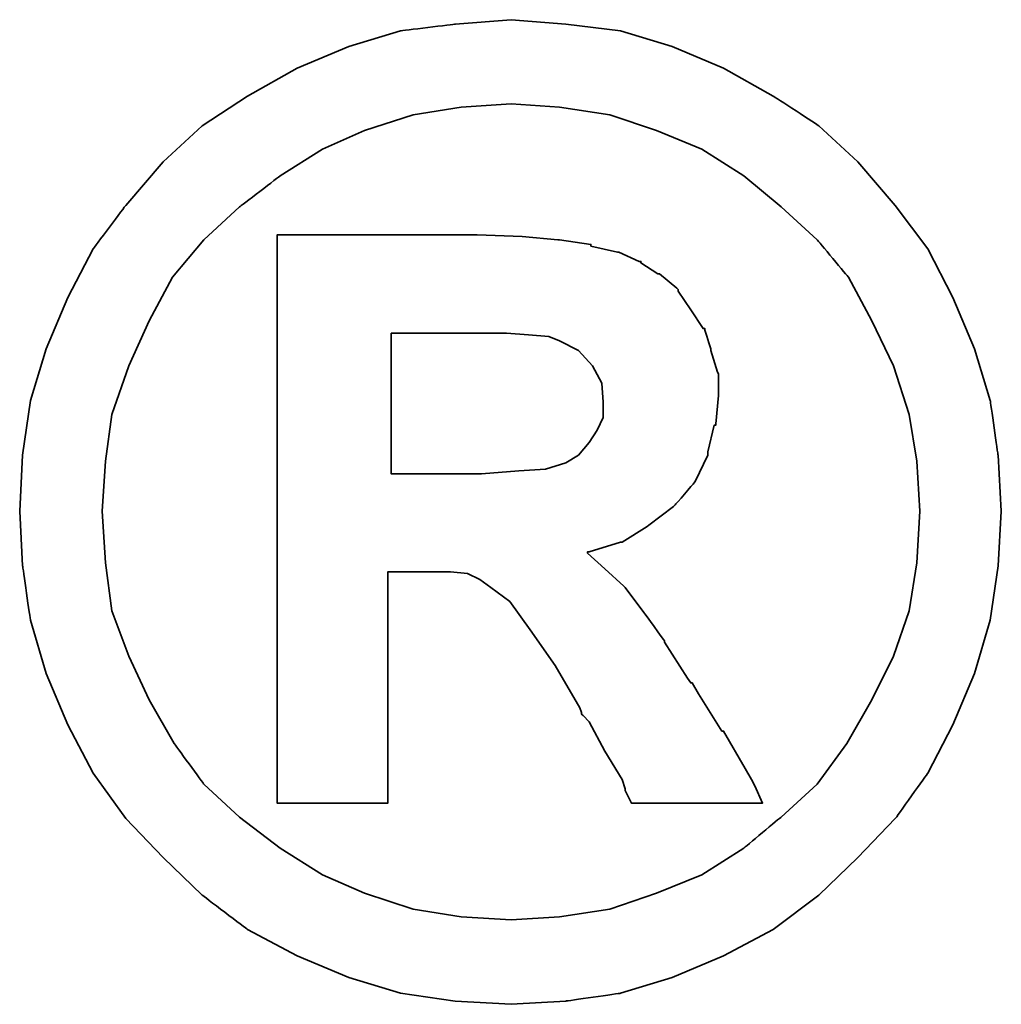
# Model space of a CAD drawing. Header units: millimetres. Extents: x 776 to 1080, y 434 to 522.
# Tile 52 of 56: x 1007.568 to 1008.216, y 464.133 to 464.783. Entities that reach past the tile are written whole.
import ezdxf

# ---------------------------------------------------------------- set-up
doc = ezdxf.new("R2010")
doc.units = ezdxf.units.MM
doc.header["$LTSCALE"] = 0.15
doc.layers.add('DIM', color=4, linetype='CONTINUOUS')
doc.layers.add('layer 1', color=7, linetype='CONTINUOUS')

# ---------------------------------------------------------------- blocks, each defined once
blk = doc.blocks.new('TBI MOTION logo(完整正式版)')
at = {"layer": 'layer 1', "color": 22, "lineweight": 35}
for points, knots in [([(81.20634, 4.98624), (81.20634, 4.98624), (81.18649, 5.32862), (81.18649, 5.32862), (81.18649, 5.32862), (81.18649, 5.32862), (81.13886, 5.66206), (81.13886, 5.66206), (81.13886, 5.66206), (81.13886, 5.66206), (81.04359, 5.97764), (81.04359, 5.97764), (81.04359, 5.97764), (81.04359, 5.97764), (80.91061, 6.29124), (80.91061, 6.29124), (80.91061, 6.29124), (80.91061, 6.29124), (80.75778, 6.58697), (80.75778, 6.58697), (80.75778, 6.58697), (80.75778, 6.58697), (80.5593, 6.85294), (80.5593, 6.85294), (80.5593, 6.85294), (80.5593, 6.85294), (80.33105, 7.1189), (80.33105, 7.1189), (80.33105, 7.1189), (80.33105, 7.1189), (80.09287, 7.33921), (80.09287, 7.33921), (80.09287, 7.33921), (80.09287, 7.33921), (79.815, 7.51982), (79.815, 7.51982), (79.815, 7.51982), (79.815, 7.51982), (79.51133, 7.69051), (79.51133, 7.69051), (79.51133, 7.69051), (79.51133, 7.69051), (79.19773, 7.8235), (79.19773, 7.8235), (79.19773, 7.8235), (79.19773, 7.8235), (78.88215, 7.91877), (78.88215, 7.91877), (78.88215, 7.91877), (78.88215, 7.91877), (78.54871, 7.95846), (78.54871, 7.95846), (78.54871, 7.95846), (78.54871, 7.95846), (78.21526, 7.98625), (78.21526, 7.98625), (78.21526, 7.98625), (78.21526, 7.98625), (77.87388, 7.95846), (77.87388, 7.95846), (77.87388, 7.95846), (77.87388, 7.95846), (77.54044, 7.91877), (77.54044, 7.91877), (77.54044, 7.91877), (77.54044, 7.91877), (77.22485, 7.8235), (77.22485, 7.8235), (77.22485, 7.8235), (77.22485, 7.8235), (76.91027, 7.69051), (76.91027, 7.69051), (76.91027, 7.69051), (76.91027, 7.69051), (76.6056, 7.51982), (76.6056, 7.51982), (76.6056, 7.51982), (76.6056, 7.51982), (76.32972, 7.33921), (76.32972, 7.33921), (76.32972, 7.33921), (76.32972, 7.33921), (76.09154, 7.1189), (76.09154, 7.1189), (76.09154, 7.1189), (76.09154, 7.1189), (75.86329, 6.85294), (75.86329, 6.85294), (75.86329, 6.85294), (75.86329, 6.85294), (75.66382, 6.58697), (75.66382, 6.58697), (75.66382, 6.58697), (75.66382, 6.58697), (75.51099, 6.29124), (75.51099, 6.29124), (75.51099, 6.29124), (75.51099, 6.29124), (75.37702, 5.97764), (75.37702, 5.97764), (75.37702, 5.97764), (75.37702, 5.97764), (75.28175, 5.66206), (75.28175, 5.66206), (75.28175, 5.66206), (75.28175, 5.66206), (75.23411, 5.32862), (75.23411, 5.32862), (75.23411, 5.32862), (75.23411, 5.32862), (75.21625, 4.98624), (75.21625, 4.98624), (75.21625, 4.98624), (75.21625, 4.98624), (75.23411, 4.6528), (75.23411, 4.6528), (75.23411, 4.6528), (75.23411, 4.6528), (75.28175, 4.32035), (75.28175, 4.32035), (75.28175, 4.32035), (75.28175, 4.32035), (75.37702, 3.99583), (75.37702, 3.99583), (75.37702, 3.99583), (75.37702, 3.99583), (75.51099, 3.68224), (75.51099, 3.68224), (75.51099, 3.68224), (75.51099, 3.68224), (75.66382, 3.38749), (75.66382, 3.38749), (75.66382, 3.38749), (75.66382, 3.38749), (75.86329, 3.10963), (75.86329, 3.10963), (75.86329, 3.10963), (75.86329, 3.10963), (76.09154, 2.87145), (76.09154, 2.87145), (76.09154, 2.87145), (76.09154, 2.87145), (76.32972, 2.6432), (76.32972, 2.6432), (76.32972, 2.6432), (76.32972, 2.6432), (76.6056, 2.43381), (76.6056, 2.43381), (76.6056, 2.43381), (76.6056, 2.43381), (76.91027, 2.27205), (76.91027, 2.27205), (76.91027, 2.27205), (76.91027, 2.27205), (77.22485, 2.13906), (77.22485, 2.13906), (77.22485, 2.13906), (77.22485, 2.13906), (77.54044, 2.0438), (77.54044, 2.0438), (77.54044, 2.0438), (77.54044, 2.0438), (77.87388, 1.99616), (77.87388, 1.99616), (77.87388, 1.99616), (77.87388, 1.99616), (78.21526, 1.97631), (78.21526, 1.97631), (78.21526, 1.97631), (78.21526, 1.97631), (78.54871, 1.99616), (78.54871, 1.99616), (78.54871, 1.99616), (78.54871, 1.99616), (78.88215, 2.0438), (78.88215, 2.0438), (78.88215, 2.0438), (78.88215, 2.0438), (79.19773, 2.13906), (79.19773, 2.13906), (79.19773, 2.13906), (79.19773, 2.13906), (79.51133, 2.27205), (79.51133, 2.27205), (79.51133, 2.27205), (79.51133, 2.27205), (79.815, 2.43381), (79.815, 2.43381), (79.815, 2.43381), (79.815, 2.43381), (80.09287, 2.6432), (80.09287, 2.6432), (80.09287, 2.6432), (80.09287, 2.6432), (80.33105, 2.87145), (80.33105, 2.87145), (80.33105, 2.87145), (80.33105, 2.87145), (80.5593, 3.10963), (80.5593, 3.10963), (80.5593, 3.10963), (80.5593, 3.10963), (80.75778, 3.38749), (80.75778, 3.38749), (80.75778, 3.38749), (80.75778, 3.38749), (80.91061, 3.68224), (80.91061, 3.68224), (80.91061, 3.68224), (80.91061, 3.68224), (81.04359, 3.99583), (81.04359, 3.99583), (81.04359, 3.99583), (81.04359, 3.99583), (81.13886, 4.32035), (81.13886, 4.32035), (81.13886, 4.32035), (81.13886, 4.32035), (81.18649, 4.6528), (81.18649, 4.6528), (81.18649, 4.6528), (81.18649, 4.6528), (81.20634, 4.98624), (81.20634, 4.98624)], [0, 0, 0, 0, 0.0178571, 0.0178571, 0.0178571, 0.0178572, 0.0357143, 0.0357143, 0.0357143, 0.0357143, 0.0535714, 0.0535714, 0.0535714, 0.0535714, 0.0714286, 0.0714286, 0.0714286, 0.0714286, 0.0892857, 0.0892857, 0.0892857, 0.0892857, 0.1071429, 0.1071429, 0.1071429, 0.1071429, 0.125, 0.125, 0.125, 0.125, 0.1428571, 0.1428571, 0.1428571, 0.1428572, 0.1607143, 0.1607143, 0.1607143, 0.1607143, 0.1785714, 0.1785714, 0.1785714, 0.1785714, 0.1964286, 0.1964286, 0.1964286, 0.1964286, 0.2142857, 0.2142857, 0.2142857, 0.2142857, 0.2321429, 0.2321429, 0.2321429, 0.2321429, 0.25, 0.25, 0.25, 0.25, 0.2678571, 0.2678571, 0.2678571, 0.2678572, 0.2857143, 0.2857143, 0.2857143, 0.2857143, 0.3035714, 0.3035714, 0.3035714, 0.3035714, 0.3214286, 0.3214286, 0.3214286, 0.3214286, 0.3392857, 0.3392857, 0.3392857, 0.3392857, 0.3571429, 0.3571429, 0.3571429, 0.3571429, 0.375, 0.375, 0.375, 0.375, 0.3928571, 0.3928571, 0.3928571, 0.3928572, 0.4107143, 0.4107143, 0.4107143, 0.4107143, 0.4285714, 0.4285714, 0.4285714, 0.4285714, 0.4464286, 0.4464286, 0.4464286, 0.4464286, 0.4642857, 0.4642857, 0.4642857, 0.4642857, 0.4821429, 0.4821429, 0.4821429, 0.4821429, 0.5, 0.5, 0.5, 0.5, 0.5178571, 0.5178571, 0.5178571, 0.5178572, 0.5357143, 0.5357143, 0.5357143, 0.5357143, 0.5535714, 0.5535714, 0.5535714, 0.5535714, 0.5714286, 0.5714286, 0.5714286, 0.5714286, 0.5892857, 0.5892857, 0.5892857, 0.5892857, 0.6071429, 0.6071429, 0.6071429, 0.6071429, 0.625, 0.625, 0.625, 0.625, 0.6428571, 0.6428571, 0.6428571, 0.6428572, 0.6607143, 0.6607143, 0.6607143, 0.6607143, 0.6785714, 0.6785714, 0.6785714, 0.6785714, 0.6964286, 0.6964286, 0.6964286, 0.6964286, 0.7142857, 0.7142857, 0.7142857, 0.7142857, 0.7321429, 0.7321429, 0.7321429, 0.7321429, 0.75, 0.75, 0.75, 0.75, 0.7678571, 0.7678571, 0.7678571, 0.7678572, 0.7857143, 0.7857143, 0.7857143, 0.7857143, 0.8035714, 0.8035714, 0.8035714, 0.8035714, 0.8214286, 0.8214286, 0.8214286, 0.8214286, 0.8392857, 0.8392857, 0.8392857, 0.8392857, 0.8571429, 0.8571429, 0.8571429, 0.8571429, 0.875, 0.875, 0.875, 0.875, 0.8928571, 0.8928571, 0.8928571, 0.8928572, 0.9107143, 0.9107143, 0.9107143, 0.9107143, 0.9285714, 0.9285714, 0.9285714, 0.9285714, 0.9464286, 0.9464286, 0.9464286, 0.9464286, 0.9642857, 0.9642857, 0.9642857, 0.9642857, 0.9821429, 0.9821429, 0.9821429, 0.9821429, 1, 1, 1, 1]), ([(80.71014, 4.98624), (80.71014, 4.98624), (80.69129, 5.29091), (80.69129, 5.29091), (80.69129, 5.29091), (80.69129, 5.29091), (80.64464, 5.57672), (80.64464, 5.57672), (80.64464, 5.57672), (80.64464, 5.57672), (80.54937, 5.87245), (80.54937, 5.87245), (80.54937, 5.87245), (80.54937, 5.87245), (80.41639, 6.14833), (80.41639, 6.14833), (80.41639, 6.14833), (80.41639, 6.14833), (80.27349, 6.41429), (80.27349, 6.41429), (80.27349, 6.41429), (80.27349, 6.41429), (80.08295, 6.64255), (80.08295, 6.64255), (80.08295, 6.64255), (80.08295, 6.64255), (79.86264, 6.84301), (79.86264, 6.84301), (79.86264, 6.84301), (79.86264, 6.84301), (79.63439, 7.03355), (79.63439, 7.03355), (79.63439, 7.03355), (79.63439, 7.03355), (79.37835, 7.1963), (79.37835, 7.1963), (79.37835, 7.1963), (79.37835, 7.1963), (79.10246, 7.30944), (79.10246, 7.30944), (79.10246, 7.30944), (79.10246, 7.30944), (78.81665, 7.40471), (78.81665, 7.40471), (78.81665, 7.40471), (78.81665, 7.40471), (78.511, 7.45234), (78.511, 7.45234), (78.511, 7.45234), (78.511, 7.45234), (78.21526, 7.47219), (78.21526, 7.47219), (78.21526, 7.47219), (78.21526, 7.47219), (77.9106, 7.45234), (77.9106, 7.45234), (77.9106, 7.45234), (77.9106, 7.45234), (77.61685, 7.40471), (77.61685, 7.40471), (77.61685, 7.40471), (77.61685, 7.40471), (77.32012, 7.30944), (77.32012, 7.30944), (77.32012, 7.30944), (77.32012, 7.30944), (77.06309, 7.1963), (77.06309, 7.1963), (77.06309, 7.1963), (77.06309, 7.1963), (76.80606, 7.03355), (76.80606, 7.03355), (76.80606, 7.03355), (76.80606, 7.03355), (76.55797, 6.84301), (76.55797, 6.84301), (76.55797, 6.84301), (76.55797, 6.84301), (76.34063, 6.64255), (76.34063, 6.64255), (76.34063, 6.64255), (76.34063, 6.64255), (76.1491, 6.41429), (76.1491, 6.41429), (76.1491, 6.41429), (76.1491, 6.41429), (76.0062, 6.14833), (76.0062, 6.14833), (76.0062, 6.14833), (76.0062, 6.14833), (75.88314, 5.87245), (75.88314, 5.87245), (75.88314, 5.87245), (75.88314, 5.87245), (75.77794, 5.57672), (75.77794, 5.57672), (75.77794, 5.57672), (75.77794, 5.57672), (75.73924, 5.29091), (75.73924, 5.29091), (75.73924, 5.29091), (75.73924, 5.29091), (75.72039, 4.98624), (75.72039, 4.98624), (75.72039, 4.98624), (75.72039, 4.98624), (75.73924, 4.67165), (75.73924, 4.67165), (75.73924, 4.67165), (75.73924, 4.67165), (75.77794, 4.37791), (75.77794, 4.37791), (75.77794, 4.37791), (75.77794, 4.37791), (75.88314, 4.10102), (75.88314, 4.10102), (75.88314, 4.10102), (75.88314, 4.10102), (76.0062, 3.83407), (76.0062, 3.83407), (76.0062, 3.83407), (76.0062, 3.83407), (76.15902, 3.56811), (76.15902, 3.56811), (76.15902, 3.56811), (76.15902, 3.56811), (76.34063, 3.32001), (76.34063, 3.32001), (76.34063, 3.32001), (76.34063, 3.32001), (76.55797, 3.11955), (76.55797, 3.11955), (76.55797, 3.11955), (76.55797, 3.11955), (76.80606, 2.92901), (76.80606, 2.92901), (76.80606, 2.92901), (76.80606, 2.92901), (77.06309, 2.76725), (77.06309, 2.76725), (77.06309, 2.76725), (77.06309, 2.76725), (77.32012, 2.65412), (77.32012, 2.65412), (77.32012, 2.65412), (77.32012, 2.65412), (77.61685, 2.55786), (77.61685, 2.55786), (77.61685, 2.55786), (77.61685, 2.55786), (77.9106, 2.51022), (77.9106, 2.51022), (77.9106, 2.51022), (77.9106, 2.51022), (78.21526, 2.49137), (78.21526, 2.49137), (78.21526, 2.49137), (78.21526, 2.49137), (78.511, 2.51022), (78.511, 2.51022), (78.511, 2.51022), (78.511, 2.51022), (78.81665, 2.55786), (78.81665, 2.55786), (78.81665, 2.55786), (78.81665, 2.55786), (79.10246, 2.65412), (79.10246, 2.65412), (79.10246, 2.65412), (79.10246, 2.65412), (79.37835, 2.76725), (79.37835, 2.76725), (79.37835, 2.76725), (79.37835, 2.76725), (79.63439, 2.92901), (79.63439, 2.92901), (79.63439, 2.92901), (79.63439, 2.92901), (79.86264, 3.11955), (79.86264, 3.11955), (79.86264, 3.11955), (79.86264, 3.11955), (80.08295, 3.32001), (80.08295, 3.32001), (80.08295, 3.32001), (80.08295, 3.32001), (80.26356, 3.56811), (80.26356, 3.56811), (80.26356, 3.56811), (80.26356, 3.56811), (80.41639, 3.83407), (80.41639, 3.83407), (80.41639, 3.83407), (80.41639, 3.83407), (80.54937, 4.10102), (80.54937, 4.10102), (80.54937, 4.10102), (80.54937, 4.10102), (80.64464, 4.37791), (80.64464, 4.37791), (80.64464, 4.37791), (80.64464, 4.37791), (80.69129, 4.67165), (80.69129, 4.67165), (80.69129, 4.67165), (80.69129, 4.67165), (80.71014, 4.98624), (80.71014, 4.98624)], [0, 0, 0, 0, 0.0192308, 0.0192308, 0.0192308, 0.0192308, 0.0384615, 0.0384615, 0.0384615, 0.0384615, 0.0576923, 0.0576923, 0.0576923, 0.0576923, 0.0769231, 0.0769231, 0.0769231, 0.0769231, 0.0961538, 0.0961538, 0.0961538, 0.0961539, 0.1153846, 0.1153846, 0.1153846, 0.1153846, 0.1346154, 0.1346154, 0.1346154, 0.1346154, 0.1538462, 0.1538462, 0.1538462, 0.1538462, 0.1730769, 0.1730769, 0.1730769, 0.1730769, 0.1923077, 0.1923077, 0.1923077, 0.1923077, 0.2115385, 0.2115385, 0.2115385, 0.2115385, 0.2307692, 0.2307692, 0.2307692, 0.2307692, 0.25, 0.25, 0.25, 0.25, 0.2692308, 0.2692308, 0.2692308, 0.2692308, 0.2884615, 0.2884615, 0.2884615, 0.2884615, 0.3076923, 0.3076923, 0.3076923, 0.3076923, 0.3269231, 0.3269231, 0.3269231, 0.3269231, 0.3461538, 0.3461538, 0.3461538, 0.3461539, 0.3653846, 0.3653846, 0.3653846, 0.3653846, 0.3846154, 0.3846154, 0.3846154, 0.3846154, 0.4038462, 0.4038462, 0.4038462, 0.4038462, 0.4230769, 0.4230769, 0.4230769, 0.4230769, 0.4423077, 0.4423077, 0.4423077, 0.4423077, 0.4615385, 0.4615385, 0.4615385, 0.4615385, 0.4807692, 0.4807692, 0.4807692, 0.4807692, 0.5, 0.5, 0.5, 0.5, 0.5192308, 0.5192308, 0.5192308, 0.5192308, 0.5384615, 0.5384615, 0.5384615, 0.5384615, 0.5576923, 0.5576923, 0.5576923, 0.5576923, 0.5769231, 0.5769231, 0.5769231, 0.5769231, 0.5961538, 0.5961538, 0.5961538, 0.5961539, 0.6153846, 0.6153846, 0.6153846, 0.6153846, 0.6346154, 0.6346154, 0.6346154, 0.6346154, 0.6538462, 0.6538462, 0.6538462, 0.6538462, 0.6730769, 0.6730769, 0.6730769, 0.6730769, 0.6923077, 0.6923077, 0.6923077, 0.6923077, 0.7115385, 0.7115385, 0.7115385, 0.7115385, 0.7307692, 0.7307692, 0.7307692, 0.7307692, 0.75, 0.75, 0.75, 0.75, 0.7692308, 0.7692308, 0.7692308, 0.7692308, 0.7884615, 0.7884615, 0.7884615, 0.7884615, 0.8076923, 0.8076923, 0.8076923, 0.8076923, 0.8269231, 0.8269231, 0.8269231, 0.8269231, 0.8461538, 0.8461538, 0.8461538, 0.8461539, 0.8653846, 0.8653846, 0.8653846, 0.8653846, 0.8846154, 0.8846154, 0.8846154, 0.8846154, 0.9038462, 0.9038462, 0.9038462, 0.9038462, 0.9230769, 0.9230769, 0.9230769, 0.9230769, 0.9423077, 0.9423077, 0.9423077, 0.9423077, 0.9615385, 0.9615385, 0.9615385, 0.9615385, 0.9807692, 0.9807692, 0.9807692, 0.9807692, 1, 1, 1, 1]), ([(76.78721, 3.2823), (76.78721, 3.2823), (76.78721, 3.32001), (76.78721, 3.32001), (76.78721, 3.32001), (76.78721, 3.32001), (76.78721, 3.42422), (76.78721, 3.42422), (76.78721, 3.42422), (76.78721, 3.42422), (76.78721, 3.59689), (76.78721, 3.59689), (76.78721, 3.59689), (76.78721, 3.59689), (76.78721, 3.80529), (76.78721, 3.80529), (76.78721, 3.80529), (76.78721, 3.80529), (76.78721, 4.0524), (76.78721, 4.0524), (76.78721, 4.0524), (76.78721, 4.0524), (76.78721, 4.32035), (76.78721, 4.32035), (76.78721, 4.32035), (76.78721, 4.32035), (76.78721, 4.92868), (76.78721, 4.92868), (76.78721, 4.92868), (76.78721, 4.92868), (76.78721, 5.53801), (76.78721, 5.53801), (76.78721, 5.53801), (76.78721, 5.53801), (76.78721, 5.82482), (76.78721, 5.82482), (76.78721, 5.82482), (76.78721, 5.82482), (76.78721, 6.07291), (76.78721, 6.07291), (76.78721, 6.07291), (76.78721, 6.07291), (76.78721, 6.30017), (76.78721, 6.30017), (76.78721, 6.30017), (76.78721, 6.30017), (76.78721, 6.45399), (76.78721, 6.45399), (76.78721, 6.45399), (76.78721, 6.45399), (76.78721, 6.5572), (76.78721, 6.5572), (76.78721, 6.5572), (76.78721, 6.5572), (76.78721, 6.59689), (76.78721, 6.59689), (76.78721, 6.59689), (76.78721, 6.59689), (76.78721, 6.67232), (76.78721, 6.67232), (76.78721, 6.67232), (76.78721, 6.67232), (76.8537, 6.67232), (76.8537, 6.67232), (76.8537, 6.67232), (76.8537, 6.67232), (76.87355, 6.67232), (76.87355, 6.67232), (76.87355, 6.67232), (76.87355, 6.67232), (76.91027, 6.67232), (76.91027, 6.67232), (76.91027, 6.67232), (76.91027, 6.67232), (77.04424, 6.67232), (77.04424, 6.67232), (77.04424, 6.67232), (77.04424, 6.67232), (77.22485, 6.67232), (77.22485, 6.67232), (77.22485, 6.67232), (77.22485, 6.67232), (77.43524, 6.67232), (77.43524, 6.67232), (77.43524, 6.67232), (77.43524, 6.67232), (77.65357, 6.67232), (77.65357, 6.67232), (77.65357, 6.67232), (77.65357, 6.67232), (77.82625, 6.67232), (77.82625, 6.67232), (77.82625, 6.67232), (77.82625, 6.67232), (77.94037, 6.67232), (77.94037, 6.67232), (77.94037, 6.67232), (77.94037, 6.67232), (77.97709, 6.67232), (77.97709, 6.67232), (77.97709, 6.67232), (77.97709, 6.67232), (77.99694, 6.67232), (77.99694, 6.67232), (77.99694, 6.67232), (77.99694, 6.67232), (78.00686, 6.67232), (78.00686, 6.67232), (78.00686, 6.67232), (78.00686, 6.67232), (78.28275, 6.6624), (78.28275, 6.6624), (78.28275, 6.6624), (78.28275, 6.6624), (78.50107, 6.64255), (78.50107, 6.64255), (78.50107, 6.64255), (78.50107, 6.64255), (78.511, 6.64255), (78.511, 6.64255), (78.511, 6.64255), (78.511, 6.64255), (78.70154, 6.61476), (78.70154, 6.61476), (78.70154, 6.61476), (78.70154, 6.61476), (78.70154, 6.60483), (78.70154, 6.60483), (78.70154, 6.60483), (78.70154, 6.60483), (78.86429, 6.56713), (78.86429, 6.56713), (78.86429, 6.56713), (78.86429, 6.56713), (78.87223, 6.56713), (78.87223, 6.56713), (78.87223, 6.56713), (78.87223, 6.56713), (78.99727, 6.51056), (78.99727, 6.51056), (78.99727, 6.51056), (78.99727, 6.51056), (79.00719, 6.51056), (79.00719, 6.51056), (79.00719, 6.51056), (79.00719, 6.51056), (79.00719, 6.50162), (79.00719, 6.50162), (79.00719, 6.50162), (79.00719, 6.50162), (79.1104, 6.43415), (79.1104, 6.43415), (79.1104, 6.43415), (79.1104, 6.43415), (79.12132, 6.43415), (79.12132, 6.43415), (79.12132, 6.43415), (79.12132, 6.43415), (79.22552, 6.34781), (79.22552, 6.34781), (79.22552, 6.34781), (79.22552, 6.34781), (79.23544, 6.33888), (79.23544, 6.33888), (79.23544, 6.33888), (79.23544, 6.33888), (79.23544, 6.32895), (79.23544, 6.32895), (79.23544, 6.32895), (79.23544, 6.32895), (79.31087, 6.21483), (79.31087, 6.21483), (79.31087, 6.21483), (79.31087, 6.21483), (79.38629, 6.1007), (79.38629, 6.1007), (79.38629, 6.1007), (79.38629, 6.1007), (79.3972, 6.1007), (79.3972, 6.1007), (79.3972, 6.1007), (79.3972, 6.1007), (79.3972, 6.09078), (79.3972, 6.09078), (79.3972, 6.09078), (79.3972, 6.09078), (79.43392, 5.97764), (79.43392, 5.97764), (79.43392, 5.97764), (79.43392, 5.97764), (79.43392, 5.96772), (79.43392, 5.96772), (79.43392, 5.96772), (79.43392, 5.96772), (79.47362, 5.83474), (79.47362, 5.83474), (79.47362, 5.83474), (79.47362, 5.83474), (79.48156, 5.82482), (79.48156, 5.82482), (79.48156, 5.82482), (79.48156, 5.82482), (79.48156, 5.69977), (79.48156, 5.69977), (79.48156, 5.69977), (79.48156, 5.69977), (79.48156, 5.69183), (79.48156, 5.69183), (79.48156, 5.69183), (79.48156, 5.69183), (79.4637, 5.51915), (79.4637, 5.51915), (79.4637, 5.51915), (79.4637, 5.51915), (79.4637, 5.51122), (79.4637, 5.51122), (79.4637, 5.51122), (79.4637, 5.51122), (79.45377, 5.51122), (79.45377, 5.51122), (79.45377, 5.51122), (79.45377, 5.51122), (79.41507, 5.34847), (79.41507, 5.34847), (79.41507, 5.34847), (79.41507, 5.34847), (79.41507, 5.33854), (79.41507, 5.33854), (79.41507, 5.33854), (79.41507, 5.33854), (79.41507, 5.32862), (79.41507, 5.32862), (79.41507, 5.32862), (79.41507, 5.32862), (79.33865, 5.16785), (79.33865, 5.16785), (79.33865, 5.16785), (79.33865, 5.16785), (79.33071, 5.15693), (79.33071, 5.15693), (79.33071, 5.15693), (79.33071, 5.15693), (79.2156, 5.02495), (79.2156, 5.02495), (79.2156, 5.02495), (79.2156, 5.02495), (79.20567, 5.01502), (79.20567, 5.01502), (79.20567, 5.01502), (79.20567, 5.01502), (79.05483, 4.89991), (79.05483, 4.89991), (79.05483, 4.89991), (79.05483, 4.89991), (79.04491, 4.89197), (79.04491, 4.89197), (79.04491, 4.89197), (79.04491, 4.89197), (78.89208, 4.7967), (78.89208, 4.7967), (78.89208, 4.7967), (78.89208, 4.7967), (78.88215, 4.7967), (78.88215, 4.7967), (78.88215, 4.7967), (78.88215, 4.7967), (78.69161, 4.73913), (78.69161, 4.73913), (78.69161, 4.73913), (78.69161, 4.73913), (78.68169, 4.73913), (78.68169, 4.73913), (78.68169, 4.73913), (78.68169, 4.73913), (78.68169, 4.72921), (78.68169, 4.72921), (78.68169, 4.72921), (78.68169, 4.72921), (78.78688, 4.63394), (78.78688, 4.63394), (78.78688, 4.63394), (78.78688, 4.63394), (78.902, 4.52875), (78.902, 4.52875), (78.902, 4.52875), (78.902, 4.52875), (78.91093, 4.52081), (78.91093, 4.52081), (78.91093, 4.52081), (78.91093, 4.52081), (79.02506, 4.36798), (79.02506, 4.36798), (79.02506, 4.36798), (79.02506, 4.36798), (79.1501, 4.1953), (79.1501, 4.1953), (79.1501, 4.1953), (79.1501, 4.1953), (79.1501, 4.18736), (79.1501, 4.18736), (79.1501, 4.18736), (79.1501, 4.18736), (79.29201, 3.96705), (79.29201, 3.96705), (79.29201, 3.96705), (79.29201, 3.96705), (79.31087, 3.93828), (79.31087, 3.93828), (79.31087, 3.93828), (79.31087, 3.93828), (79.32079, 3.93828), (79.32079, 3.93828), (79.32079, 3.93828), (79.32079, 3.93828), (79.3585, 3.87178), (79.3585, 3.87178), (79.3585, 3.87178), (79.3585, 3.87178), (79.50141, 3.64353), (79.50141, 3.64353), (79.50141, 3.64353), (79.50141, 3.64353), (79.51133, 3.64353), (79.51133, 3.64353), (79.51133, 3.64353), (79.51133, 3.64353), (79.64431, 3.41528), (79.64431, 3.41528), (79.64431, 3.41528), (79.64431, 3.41528), (79.68202, 3.3478), (79.68202, 3.3478), (79.68202, 3.3478), (79.68202, 3.3478), (79.70187, 3.31009), (79.70187, 3.31009), (79.70187, 3.31009), (79.70187, 3.31009), (79.7495, 3.2049), (79.7495, 3.2049), (79.7495, 3.2049), (79.7495, 3.2049), (79.64431, 3.2049), (79.64431, 3.2049), (79.64431, 3.2049), (79.64431, 3.2049), (79.62546, 3.2049), (79.62546, 3.2049), (79.62546, 3.2049), (79.62546, 3.2049), (79.53912, 3.2049), (79.53912, 3.2049), (79.53912, 3.2049), (79.53912, 3.2049), (79.31087, 3.2049), (79.31087, 3.2049), (79.31087, 3.2049), (79.31087, 3.2049), (79.08262, 3.2049), (79.08262, 3.2049), (79.08262, 3.2049), (79.08262, 3.2049), (79.00719, 3.2049), (79.00719, 3.2049), (79.00719, 3.2049), (79.00719, 3.2049), (78.98735, 3.2049), (78.98735, 3.2049), (78.98735, 3.2049), (78.98735, 3.2049), (78.94964, 3.2049), (78.94964, 3.2049), (78.94964, 3.2049), (78.94964, 3.2049), (78.92979, 3.24459), (78.92979, 3.24459), (78.92979, 3.24459), (78.92979, 3.24459), (78.91093, 3.2823), (78.91093, 3.2823), (78.91093, 3.2823), (78.91093, 3.2823), (78.91093, 3.29223), (78.91093, 3.29223), (78.91093, 3.29223), (78.91093, 3.29223), (78.89208, 3.3478), (78.89208, 3.3478), (78.89208, 3.3478), (78.89208, 3.3478), (78.78688, 3.52048), (78.78688, 3.52048), (78.78688, 3.52048), (78.78688, 3.52048), (78.69161, 3.7001), (78.69161, 3.7001), (78.69161, 3.7001), (78.69161, 3.7001), (78.6539, 3.7388), (78.6539, 3.7388), (78.6539, 3.7388), (78.6539, 3.7388), (78.64398, 3.74873), (78.64398, 3.74873), (78.64398, 3.74873), (78.64398, 3.74873), (78.64398, 3.75766), (78.64398, 3.75766), (78.64398, 3.75766), (78.64398, 3.75766), (78.63405, 3.78644), (78.63405, 3.78644), (78.63405, 3.78644), (78.63405, 3.78644), (78.48321, 4.04347), (78.48321, 4.04347), (78.48321, 4.04347), (78.48321, 4.04347), (78.33038, 4.2618), (78.33038, 4.2618), (78.33038, 4.2618), (78.33038, 4.2618), (78.20732, 4.43447), (78.20732, 4.43447), (78.20732, 4.43447), (78.20732, 4.43447), (78.09221, 4.52081), (78.09221, 4.52081), (78.09221, 4.52081), (78.09221, 4.52081), (78.02472, 4.56845), (78.02472, 4.56845), (78.02472, 4.56845), (78.02472, 4.56845), (77.9493, 4.60616), (77.9493, 4.60616), (77.9493, 4.60616), (77.9493, 4.60616), (77.8451, 4.61608), (77.8451, 4.61608), (77.8451, 4.61608), (77.8451, 4.61608), (77.71113, 4.61608), (77.71113, 4.61608), (77.71113, 4.61608), (77.71113, 4.61608), (77.69128, 4.61608), (77.69128, 4.61608), (77.69128, 4.61608), (77.69128, 4.61608), (77.67342, 4.61608), (77.67342, 4.61608), (77.67342, 4.61608), (77.67342, 4.61608), (77.5583, 4.61608), (77.5583, 4.61608), (77.5583, 4.61608), (77.5583, 4.61608), (77.46303, 4.61608), (77.46303, 4.61608), (77.46303, 4.61608), (77.46303, 4.61608), (77.46303, 4.54761), (77.46303, 4.54761), (77.46303, 4.54761), (77.46303, 4.54761), (77.46303, 4.47318), (77.46303, 4.47318), (77.46303, 4.47318), (77.46303, 4.47318), (77.46303, 4.24294), (77.46303, 4.24294), (77.46303, 4.24294), (77.46303, 4.24294), (77.46303, 3.99583), (77.46303, 3.99583), (77.46303, 3.99583), (77.46303, 3.99583), (77.46303, 3.72888), (77.46303, 3.72888), (77.46303, 3.72888), (77.46303, 3.72888), (77.46303, 3.51055), (77.46303, 3.51055), (77.46303, 3.51055), (77.46303, 3.51055), (77.46303, 3.42422), (77.46303, 3.42422), (77.46303, 3.42422), (77.46303, 3.42422), (77.46303, 3.35773), (77.46303, 3.35773), (77.46303, 3.35773), (77.46303, 3.35773), (77.46303, 3.30017), (77.46303, 3.30017), (77.46303, 3.30017), (77.46303, 3.30017), (77.46303, 3.2823), (77.46303, 3.2823), (77.46303, 3.2823), (77.46303, 3.2823), (77.46303, 3.2049), (77.46303, 3.2049), (77.46303, 3.2049), (77.46303, 3.2049), (77.39753, 3.2049), (77.39753, 3.2049), (77.39753, 3.2049), (77.39753, 3.2049), (77.37768, 3.2049), (77.37768, 3.2049), (77.37768, 3.2049), (77.37768, 3.2049), (77.32012, 3.2049), (77.32012, 3.2049), (77.32012, 3.2049), (77.32012, 3.2049), (77.12165, 3.2049), (77.12165, 3.2049), (77.12165, 3.2049), (77.12165, 3.2049), (76.94897, 3.2049), (76.94897, 3.2049), (76.94897, 3.2049), (76.94897, 3.2049), (76.8924, 3.2049), (76.8924, 3.2049), (76.8924, 3.2049), (76.8924, 3.2049), (76.8537, 3.2049), (76.8537, 3.2049), (76.8537, 3.2049), (76.8537, 3.2049), (76.78721, 3.2049), (76.78721, 3.2049), (76.78721, 3.2049), (76.78721, 3.2049), (76.78721, 3.2823), (76.78721, 3.2823)], [0, 0, 0, 0, 0.0074074, 0.0074074, 0.0074074, 0.0074074, 0.0148148, 0.0148148, 0.0148148, 0.0148148, 0.0222222, 0.0222222, 0.0222222, 0.0222222, 0.0296296, 0.0296296, 0.0296296, 0.0296296, 0.037037, 0.037037, 0.037037, 0.037037, 0.0444444, 0.0444444, 0.0444444, 0.0444445, 0.0518519, 0.0518519, 0.0518519, 0.0518519, 0.0592593, 0.0592593, 0.0592593, 0.0592593, 0.0666667, 0.0666667, 0.0666667, 0.0666667, 0.0740741, 0.0740741, 0.0740741, 0.0740741, 0.0814815, 0.0814815, 0.0814815, 0.0814815, 0.0888889, 0.0888889, 0.0888889, 0.0888889, 0.0962963, 0.0962963, 0.0962963, 0.0962963, 0.1037037, 0.1037037, 0.1037037, 0.1037037, 0.1111111, 0.1111111, 0.1111111, 0.1111111, 0.1185185, 0.1185185, 0.1185185, 0.1185185, 0.1259259, 0.1259259, 0.1259259, 0.1259259, 0.1333333, 0.1333333, 0.1333333, 0.1333333, 0.1407407, 0.1407407, 0.1407407, 0.1407408, 0.1481481, 0.1481481, 0.1481481, 0.1481482, 0.1555556, 0.1555556, 0.1555556, 0.1555556, 0.162963, 0.162963, 0.162963, 0.162963, 0.1703704, 0.1703704, 0.1703704, 0.1703704, 0.1777778, 0.1777778, 0.1777778, 0.1777778, 0.1851852, 0.1851852, 0.1851852, 0.1851852, 0.1925926, 0.1925926, 0.1925926, 0.1925926, 0.2, 0.2, 0.2, 0.2, 0.2074074, 0.2074074, 0.2074074, 0.2074074, 0.2148148, 0.2148148, 0.2148148, 0.2148148, 0.2222222, 0.2222222, 0.2222222, 0.2222222, 0.2296296, 0.2296296, 0.2296296, 0.2296296, 0.237037, 0.237037, 0.237037, 0.237037, 0.2444444, 0.2444444, 0.2444444, 0.2444445, 0.2518519, 0.2518519, 0.2518519, 0.2518519, 0.2592593, 0.2592593, 0.2592593, 0.2592593, 0.2666667, 0.2666667, 0.2666667, 0.2666667, 0.2740741, 0.2740741, 0.2740741, 0.2740741, 0.2814815, 0.2814815, 0.2814815, 0.2814815, 0.2888889, 0.2888889, 0.2888889, 0.2888889, 0.2962963, 0.2962963, 0.2962963, 0.2962963, 0.3037037, 0.3037037, 0.3037037, 0.3037037, 0.3111111, 0.3111111, 0.3111111, 0.3111111, 0.3185185, 0.3185185, 0.3185185, 0.3185185, 0.3259259, 0.3259259, 0.3259259, 0.3259259, 0.3333333, 0.3333333, 0.3333333, 0.3333333, 0.3407407, 0.3407407, 0.3407407, 0.3407408, 0.3481481, 0.3481481, 0.3481481, 0.3481482, 0.3555556, 0.3555556, 0.3555556, 0.3555556, 0.362963, 0.362963, 0.362963, 0.362963, 0.3703704, 0.3703704, 0.3703704, 0.3703704, 0.3777778, 0.3777778, 0.3777778, 0.3777778, 0.3851852, 0.3851852, 0.3851852, 0.3851852, 0.3925926, 0.3925926, 0.3925926, 0.3925926, 0.4, 0.4, 0.4, 0.4, 0.4074074, 0.4074074, 0.4074074, 0.4074074, 0.4148148, 0.4148148, 0.4148148, 0.4148148, 0.4222222, 0.4222222, 0.4222222, 0.4222222, 0.4296296, 0.4296296, 0.4296296, 0.4296296, 0.437037, 0.437037, 0.437037, 0.437037, 0.4444444, 0.4444444, 0.4444444, 0.4444445, 0.4518519, 0.4518519, 0.4518519, 0.4518519, 0.4592593, 0.4592593, 0.4592593, 0.4592593, 0.4666667, 0.4666667, 0.4666667, 0.4666667, 0.4740741, 0.4740741, 0.4740741, 0.4740741, 0.4814815, 0.4814815, 0.4814815, 0.4814815, 0.4888889, 0.4888889, 0.4888889, 0.4888889, 0.4962963, 0.4962963, 0.4962963, 0.4962963, 0.5037037, 0.5037037, 0.5037037, 0.5037037, 0.5111111, 0.5111111, 0.5111111, 0.5111111, 0.5185185, 0.5185185, 0.5185185, 0.5185185, 0.5259259, 0.5259259, 0.5259259, 0.5259259, 0.5333333, 0.5333333, 0.5333333, 0.5333333, 0.5407407, 0.5407407, 0.5407407, 0.5407408, 0.5481481, 0.5481481, 0.5481481, 0.5481482, 0.5555556, 0.5555556, 0.5555556, 0.5555556, 0.562963, 0.562963, 0.562963, 0.562963, 0.5703704, 0.5703704, 0.5703704, 0.5703704, 0.5777778, 0.5777778, 0.5777778, 0.5777778, 0.5851852, 0.5851852, 0.5851852, 0.5851852, 0.5925926, 0.5925926, 0.5925926, 0.5925926, 0.6, 0.6, 0.6, 0.6, 0.6074074, 0.6074074, 0.6074074, 0.6074074, 0.6148148, 0.6148148, 0.6148148, 0.6148148, 0.6222222, 0.6222222, 0.6222222, 0.6222222, 0.6296296, 0.6296296, 0.6296296, 0.6296296, 0.637037, 0.637037, 0.637037, 0.637037, 0.6444444, 0.6444444, 0.6444444, 0.6444445, 0.6518519, 0.6518519, 0.6518519, 0.6518519, 0.6592593, 0.6592593, 0.6592593, 0.6592593, 0.6666667, 0.6666667, 0.6666667, 0.6666667, 0.6740741, 0.6740741, 0.6740741, 0.6740741, 0.6814815, 0.6814815, 0.6814815, 0.6814815, 0.6888889, 0.6888889, 0.6888889, 0.6888889, 0.6962963, 0.6962963, 0.6962963, 0.6962963, 0.7037037, 0.7037037, 0.7037037, 0.7037037, 0.7111111, 0.7111111, 0.7111111, 0.7111111, 0.7185185, 0.7185185, 0.7185185, 0.7185185, 0.7259259, 0.7259259, 0.7259259, 0.7259259, 0.7333333, 0.7333333, 0.7333333, 0.7333333, 0.7407407, 0.7407407, 0.7407407, 0.7407408, 0.7481481, 0.7481481, 0.7481481, 0.7481482, 0.7555556, 0.7555556, 0.7555556, 0.7555556, 0.762963, 0.762963, 0.762963, 0.762963, 0.7703704, 0.7703704, 0.7703704, 0.7703704, 0.7777778, 0.7777778, 0.7777778, 0.7777778, 0.7851852, 0.7851852, 0.7851852, 0.7851852, 0.7925926, 0.7925926, 0.7925926, 0.7925926, 0.8, 0.8, 0.8, 0.8, 0.8074074, 0.8074074, 0.8074074, 0.8074074, 0.8148148, 0.8148148, 0.8148148, 0.8148148, 0.8222222, 0.8222222, 0.8222222, 0.8222222, 0.8296296, 0.8296296, 0.8296296, 0.8296296, 0.837037, 0.837037, 0.837037, 0.837037, 0.8444444, 0.8444444, 0.8444444, 0.8444445, 0.8518519, 0.8518519, 0.8518519, 0.8518519, 0.8592593, 0.8592593, 0.8592593, 0.8592593, 0.8666667, 0.8666667, 0.8666667, 0.8666667, 0.8740741, 0.8740741, 0.8740741, 0.8740741, 0.8814815, 0.8814815, 0.8814815, 0.8814815, 0.8888889, 0.8888889, 0.8888889, 0.8888889, 0.8962963, 0.8962963, 0.8962963, 0.8962963, 0.9037037, 0.9037037, 0.9037037, 0.9037037, 0.9111111, 0.9111111, 0.9111111, 0.9111111, 0.9185185, 0.9185185, 0.9185185, 0.9185185, 0.9259259, 0.9259259, 0.9259259, 0.9259259, 0.9333333, 0.9333333, 0.9333333, 0.9333333, 0.9407407, 0.9407407, 0.9407407, 0.9407408, 0.9481481, 0.9481481, 0.9481481, 0.9481482, 0.9555556, 0.9555556, 0.9555556, 0.9555556, 0.962963, 0.962963, 0.962963, 0.962963, 0.9703704, 0.9703704, 0.9703704, 0.9703704, 0.9777778, 0.9777778, 0.9777778, 0.9777778, 0.9851852, 0.9851852, 0.9851852, 0.9851852, 0.9925926, 0.9925926, 0.9925926, 0.9925926, 1, 1, 1, 1]), ([(77.48288, 6.07291), (77.48288, 6.07291), (77.48288, 5.99551), (77.48288, 5.99551), (77.48288, 5.99551), (77.48288, 5.99551), (77.48288, 5.82482), (77.48288, 5.82482), (77.48288, 5.82482), (77.48288, 5.82482), (77.48288, 5.63328), (77.48288, 5.63328), (77.48288, 5.63328), (77.48288, 5.63328), (77.48288, 5.46358), (77.48288, 5.46358), (77.48288, 5.46358), (77.48288, 5.46358), (77.48288, 5.29091), (77.48288, 5.29091), (77.48288, 5.29091), (77.48288, 5.29091), (77.48288, 5.21449), (77.48288, 5.21449), (77.48288, 5.21449), (77.48288, 5.21449), (77.50074, 5.21449), (77.50074, 5.21449), (77.50074, 5.21449), (77.50074, 5.21449), (77.71113, 5.21449), (77.71113, 5.21449), (77.71113, 5.21449), (77.71113, 5.21449), (77.94037, 5.21449), (77.94037, 5.21449), (77.94037, 5.21449), (77.94037, 5.21449), (78.01579, 5.21449), (78.01579, 5.21449), (78.01579, 5.21449), (78.01579, 5.21449), (78.03465, 5.21449), (78.03465, 5.21449), (78.03465, 5.21449), (78.03465, 5.21449), (78.2629, 5.23335), (78.2629, 5.23335), (78.2629, 5.23335), (78.2629, 5.23335), (78.42565, 5.24327), (78.42565, 5.24327), (78.42565, 5.24327), (78.42565, 5.24327), (78.54871, 5.28098), (78.54871, 5.28098), (78.54871, 5.28098), (78.54871, 5.28098), (78.62611, 5.32862), (78.62611, 5.32862), (78.62611, 5.32862), (78.62611, 5.32862), (78.69161, 5.40503), (78.69161, 5.40503), (78.69161, 5.40503), (78.69161, 5.40503), (78.73925, 5.48145), (78.73925, 5.48145), (78.73925, 5.48145), (78.73925, 5.48145), (78.77696, 5.55885), (78.77696, 5.55885), (78.77696, 5.55885), (78.77696, 5.55885), (78.77696, 5.65214), (78.77696, 5.65214), (78.77696, 5.65214), (78.77696, 5.65214), (78.76902, 5.76726), (78.76902, 5.76726), (78.76902, 5.76726), (78.76902, 5.76726), (78.71146, 5.87245), (78.71146, 5.87245), (78.71146, 5.87245), (78.71146, 5.87245), (78.62611, 5.96772), (78.62611, 5.96772), (78.62611, 5.96772), (78.62611, 5.96772), (78.511, 6.02528), (78.511, 6.02528), (78.511, 6.02528), (78.511, 6.02528), (78.44451, 6.05306), (78.44451, 6.05306), (78.44451, 6.05306), (78.44451, 6.05306), (78.32046, 6.06299), (78.32046, 6.06299), (78.32046, 6.06299), (78.32046, 6.06299), (78.18748, 6.07291), (78.18748, 6.07291), (78.18748, 6.07291), (78.18748, 6.07291), (77.99694, 6.07291), (77.99694, 6.07291), (77.99694, 6.07291), (77.99694, 6.07291), (77.97709, 6.07291), (77.97709, 6.07291), (77.97709, 6.07291), (77.97709, 6.07291), (77.90167, 6.07291), (77.90167, 6.07291), (77.90167, 6.07291), (77.90167, 6.07291), (77.69128, 6.07291), (77.69128, 6.07291), (77.69128, 6.07291), (77.69128, 6.07291), (77.50074, 6.07291), (77.50074, 6.07291), (77.50074, 6.07291), (77.50074, 6.07291), (77.48288, 6.07291), (77.48288, 6.07291)], [0, 0, 0, 0, 0.03125, 0.03125, 0.03125, 0.03125, 0.0625, 0.0625, 0.0625, 0.0625, 0.09375, 0.09375, 0.09375, 0.09375, 0.125, 0.125, 0.125, 0.125, 0.15625, 0.15625, 0.15625, 0.15625, 0.1875, 0.1875, 0.1875, 0.1875, 0.21875, 0.21875, 0.21875, 0.21875, 0.25, 0.25, 0.25, 0.25, 0.28125, 0.28125, 0.28125, 0.28125, 0.3125, 0.3125, 0.3125, 0.3125, 0.34375, 0.34375, 0.34375, 0.34375, 0.375, 0.375, 0.375, 0.375, 0.40625, 0.40625, 0.40625, 0.40625, 0.4375, 0.4375, 0.4375, 0.4375, 0.46875, 0.46875, 0.46875, 0.46875, 0.5, 0.5, 0.5, 0.5, 0.53125, 0.53125, 0.53125, 0.53125, 0.5625, 0.5625, 0.5625, 0.5625, 0.59375, 0.59375, 0.59375, 0.59375, 0.625, 0.625, 0.625, 0.625, 0.65625, 0.65625, 0.65625, 0.65625, 0.6875, 0.6875, 0.6875, 0.6875, 0.71875, 0.71875, 0.71875, 0.71875, 0.75, 0.75, 0.75, 0.75, 0.78125, 0.78125, 0.78125, 0.78125, 0.8125, 0.8125, 0.8125, 0.8125, 0.84375, 0.84375, 0.84375, 0.84375, 0.875, 0.875, 0.875, 0.875, 0.90625, 0.90625, 0.90625, 0.90625, 0.9375, 0.9375, 0.9375, 0.9375, 0.96875, 0.96875, 0.96875, 0.96875, 1, 1, 1, 1])]:
    blk.add_open_spline(points, degree=3, knots=knots, dxfattribs=at)

msp = doc.modelspace()

# ---------------------------------------------------------------- block references
at = {"layer": 'DIM', "color": 7, "xscale": 0.1080406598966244, "yscale": 0.1080406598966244, "zscale": 0.1080406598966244}
msp.add_blockref('TBI MOTION logo(完整正式版)', (999.44203, 463.91972), dxfattribs=at)

doc.saveas('drawing.dxf')
